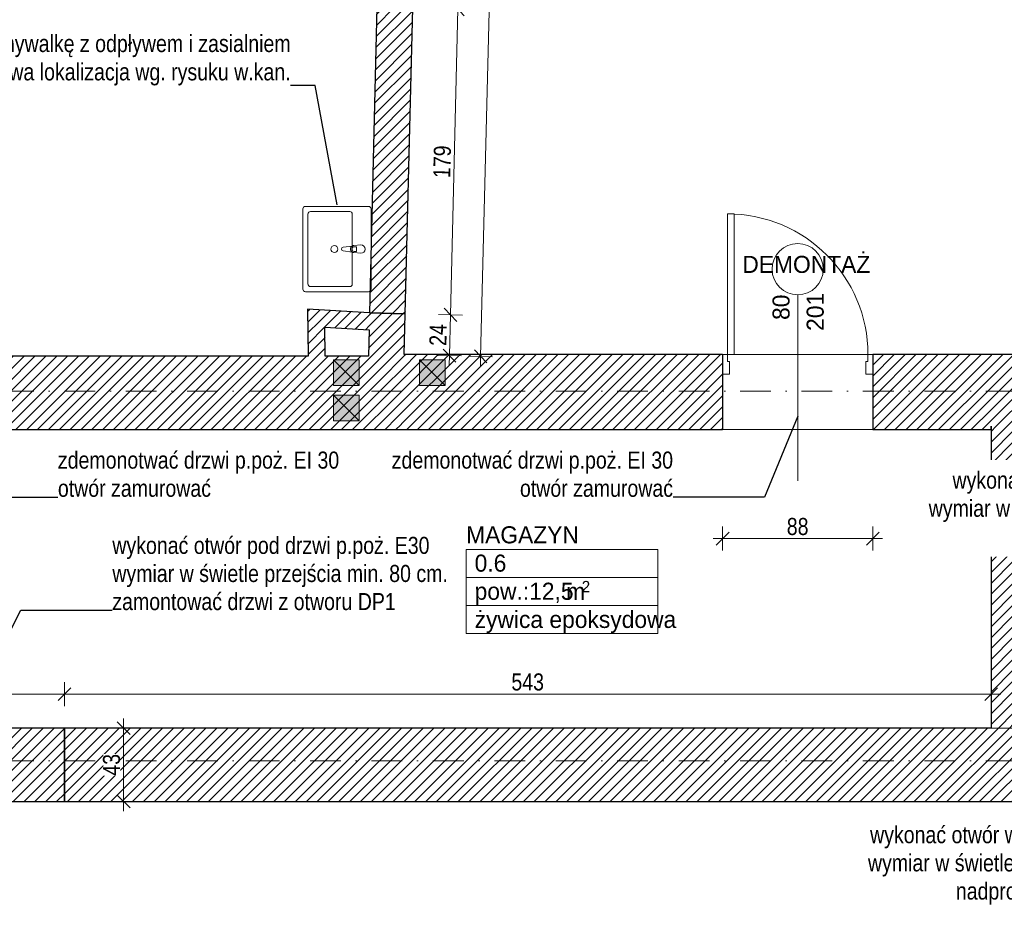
# Model space of a CAD drawing. Header units: millimetres. Extents: x 172139 to 266886, y 98118 to 138225.
# Tile 61 of 123: x 210056 to 215828, y 112324 to 117549. Entities that reach past the tile are written whole.
import ezdxf
from ezdxf.enums import TextEntityAlignment as Align

# ---------------------------------------------------------------- set-up
doc = ezdxf.new("R2010")
doc.units = ezdxf.units.MM
doc.header["$MEASUREMENT"] = 0
doc.linetypes.add('Kropki i Kreski', pattern=[360, 180, -90, 0, -90])
doc.linetypes.add('Wipeout_Contour', pattern=[1000, 0, -1000])
for name, color, linetype, lineweight, true_color in [('Drzwi ArchiCAD_Nr_pióra__20', 7, 'Continuous', 13, 0xb00000), ('Konstrukcja - Siatki mod_Nr_pióra__48', 7, 'Continuous', 15, 0xa80f02), ('Metryczki pomieszczeń ArchiCADa_Nr_pióra__20', 7, 'Continuous', 13, 0xb00000), ('PRZEBUDOWA_WYBURZENIA_DZIAŁOWE_Nr_pióra__48', 7, 'Continuous', 15, 0xa80f02), ('PRZEBUDOWA_WYBURZENIA_OPIS_Nr_pióra__20', 7, 'Continuous', 13, 0xb00000), ('PRZEBUDOWA_WYBURZENIA_OPIS_Nr_pióra__48', 7, 'Continuous', 15, 0xa80f02), ('Znaczniki drzwi ArchiCADa_Nr_pióra__20', 7, 'Continuous', 13, 0xb00000), ('Znaczniki drzwi ArchiCADa_Nr_pióra__48', 7, 'Continuous', 15, 0xa80f02)]:
    doc.layers.add(name, color=color, linetype=linetype, lineweight=lineweight, true_color=true_color)
for name, color, linetype in [('Konstrukcja - Siatki mod', 7, 'Continuous'), ('KR_INW', 7, 'Continuous'), ('NAPIS_SODON', 7, 'Continuous'), ('PRZEBUDOWA_WYBURZENIA_DZIAŁOWE', 7, 'Continuous'), ('PRZEBUDOWA_WYBURZENIA_OPIS', 7, 'Continuous'), ('STREFA_WYBURZENIA', 7, 'Continuous'), ('Znaczniki drzwi ArchiCADa', 7, 'Continuous')]:
    doc.layers.add(name, color=color, linetype=linetype)
for name, color, linetype, lineweight in [('KR_INW_Nr_pióra__101', 252, 'Continuous', 5), ('KR_INW_Nr_pióra__121', 255, 'Continuous', 0), ('KR_INW_Nr_pióra__27', 7, 'Continuous', 25), ('KR_INW_Nr_pióra__41', 7, 'Continuous', 15), ('NAPIS_SODON_Nr_pióra__121', 255, 'Continuous', 0), ('PRZEBUDOWA_WYBURZENIA_DZIAŁOWE_Nr_pióra__27', 7, 'Continuous', 25), ('PRZEBUDOWA_WYBURZENIA_OPIS_Nr_pióra__1', 7, 'Continuous', 13), ('STREFA_WYBURZENIA_Nr_pióra__121', 255, 'Continuous', 0), ('Znaczniki drzwi ArchiCADa_Nr_pióra__7', 7, 'Continuous', 13)]:
    doc.layers.add(name, color=color, linetype=linetype, lineweight=lineweight)
doc.styles.add('GENERATED_STYLE_1', font='txt')
doc.styles.add('GENERATED_STYLE_2', font='txt')
doc.linetypes.add('X', pattern='A,0,[1,20231130_A.01.3_WYBURZENIA1.Shx,S=2.380952,R=0,X=0,Y=0],-300,0', length=300)
doc.dimstyles.new('GENERATED_STYLE__1', dxfattribs={"dimtxt": 100, "dimasz": 71.25, "dimexe": 0.18, "dimexo": 0, "dimgap": 0.09, "dimtad": 1, "dimdec": 0, "dimlfac": 0.1, "dimzin": 0, "dimdsep": 46, "dimtxsty": 'GENERATED_STYLE_1', "dimblk": 'ARROWHEAD_6', "dimblk1": 'ARROWHEAD_6', "dimblk2": 'ARROWHEAD_6', "dimcen": 0.09, "dimclrd": 256, "dimclre": 256, "dimclrt": 256, "dimadec": 1, "dimazin": 0, "dimtfac": 1, "dimtdec": 4, "dimtmove": 0, "dimatfit": 3, "dimfxl": 0, "dimtolj": 1, "dimtzin": 0, "dimarcsym": 0})
doc.dimstyles.new('GENERATED_STYLE__2', dxfattribs={"dimtxt": 100, "dimasz": 71.25, "dimexe": 0.18, "dimexo": 0, "dimgap": 0.09, "dimtad": 1, "dimtih": 1, "dimtoh": 1, "dimdec": 0, "dimlfac": 0.1, "dimzin": 0, "dimdsep": 46, "dimtxsty": 'GENERATED_STYLE_1', "dimblk": 'ARROWHEAD_6', "dimblk1": 'ARROWHEAD_6', "dimblk2": 'ARROWHEAD_6', "dimcen": 0.09, "dimclrd": 256, "dimclre": 256, "dimclrt": 256, "dimadec": 1, "dimazin": 0, "dimtfac": 1, "dimtdec": 4, "dimtmove": 0, "dimatfit": 3, "dimfxl": 0, "dimtolj": 1, "dimtzin": 0, "dimarcsym": 0})
doc.dimstyles.new('GENERATED_STYLE__3', dxfattribs={"dimtxt": 0.18, "dimasz": 91.2, "dimexe": 0.18, "dimexo": 0.0625, "dimgap": 0.09, "dimtad": 0, "dimtih": 1, "dimtoh": 1, "dimdec": 4, "dimzin": 0, "dimdsep": 46, "dimcen": 0.09, "dimadec": 0, "dimazin": 0, "dimtfac": 1, "dimtdec": 4, "dimtmove": 0, "dimatfit": 3, "dimldrblk": 'ARROWHEAD_5', "dimfxl": 0, "dimtolj": 1, "dimtzin": 0, "dimarcsym": 0})
pattern_1 = [(45, (0, 0), (-31.819804, 31.819804), [])]

# ---------------------------------------------------------------- blocks, each defined once
blk = doc.blocks.new('MAGAZYN_0.6_6', base_point=(213234.3, 114280.4))
at = {"layer": 'Metryczki pomieszczeń ArchiCADa_Nr_pióra__20', "linetype": 'Continuous'}
for p, q in [((212672.8, 114445.1), (213795.8, 114445.1)), ((212672.8, 114280.4), (212672.8, 114445.1)), ((213795.8, 114445.1), (213795.8, 114280.4)), ((213795.8, 114280.4), (212672.8, 114280.4)), ((212672.8, 114280.4), (213795.8, 114280.4)), ((212672.8, 114115.7), (212672.8, 114280.4)), ((213795.8, 114280.4), (213795.8, 114115.7)), ((213795.8, 114115.7), (212672.8, 114115.7)), ((212672.8, 114115.7), (213795.8, 114115.7)), ((212672.8, 113951), (212672.8, 114115.7)), ((213795.8, 114115.7), (213795.8, 113951)), ((213795.8, 113951), (212672.8, 113951))]:
    blk.add_line(p, q, dxfattribs=at)
at = {"layer": 'Metryczki pomieszczeń ArchiCADa_Nr_pióra__20'}
for tag, height, style, p in [('ROOM_NAME', 100, 'GENERATED_STYLE_2', (212672.8, 114580.3)), ('ROOM_NUMBER', 100, 'GENERATED_STYLE_1', (212722.8, 114414.3)), ('ROOM_AREA', 100, 'GENERATED_STYLE_1', (212722.8, 114249.6)), ('DUMMY_385', 100, 'GENERATED_STYLE_1', (213222.6, 114248.1)), ('DUMMY_386', 66.7, 'GENERATED_STYLE_1', (213350.6, 114259.9)), ('basec', 100, 'GENERATED_STYLE_1', (212722.8, 114084.4))]:
    blk.add_attdef(tag, text='', height=height, dxfattribs=dict(at, style=style)).set_placement(p, align=Align.TOP_LEFT)
blk = doc.blocks.new('Strop_2', base_point=(188316, 115154.1))
at = {"layer": 'NAPIS_SODON_Nr_pióra__121', "linetype": 'Continuous', "flags": 128}
blk.add_lwpolyline([(205315.4, 121145.6), (224463.2, 121145.6), (224463.2, 120284.7), (224843.2, 120284.7), (224843.2, 121525.6), (230445.6, 121525.6), (230445.6, 120284.7), (230445.6, 115394.1), (230442.2, 115394.1), (230443.9, 117003.9), (226439, 117009.8), (226379.4, 115221.6), (224893.2, 115252.5), (224893.2, 113397.6), (205242.2, 113397.6)], dxfattribs=at)
blk = doc.blocks.new('Ściana_5', base_point=(212100.6, 115586.8))
at = {"layer": 'KR_INW_Nr_pióra__101', "linetype": 'Continuous'}
h = blk.add_hatch(dxfattribs=at)
h.set_pattern_fill('Cegła_licówka', color=256, style=0, pattern_type=2)
h.set_pattern_definition(pattern_1)
h.paths.add_polyline_path([(212299.9, 115146.8), (214176.7, 115146.8), (214176.7, 115586.8), (212310.6, 115586.8)])
at = {"layer": 'KR_INW_Nr_pióra__27', "linetype": 'Continuous', "flags": 128}
for points in [[(214176.7, 115586.8), (212310.6, 115586.8)], [(212299.9, 115146.8), (214176.7, 115146.8)]]:
    blk.add_lwpolyline(points, dxfattribs=at)
blk = doc.blocks.new('Ściana_8', base_point=(215880.3, 113397.6))
at = {"layer": 'KR_INW_Nr_pióra__101', "linetype": 'Continuous'}
h = blk.add_hatch(dxfattribs=at)
h.set_pattern_fill('Cegła_licówka', color=256, style=0, pattern_type=2)
h.set_pattern_definition(pattern_1)
h.paths.add_polyline_path([(215880.3, 113397.6), (215880.3, 115166.8), (215750.3, 115166.8), (215750.3, 113397.6)])
at = {"layer": 'KR_INW_Nr_pióra__27', "linetype": 'Continuous', "flags": 128}
for points in [[(215750.3, 115166.8), (215750.3, 113397.6)], [(215880.3, 113397.6), (215880.3, 115166.8)]]:
    blk.add_lwpolyline(points, dxfattribs=at)
blk = doc.blocks.new('Ściana_15', base_point=(212100.3, 115577.1))
at = {"layer": 'KR_INW_Nr_pióra__101', "linetype": 'Continuous'}
h = blk.add_hatch(dxfattribs=at)
h.set_pattern_fill('Cegła_licówka', color=256, style=0, pattern_type=2)
h.set_pattern_definition(pattern_1)
h.paths.add_polyline_path([(212299.9, 115147.1), (212316.5, 115826.1), (212106.6, 115831.2), (212100.3, 115577.1)])
at = {"layer": 'KR_INW_Nr_pióra__27', "linetype": 'Continuous', "flags": 128}
for points in [[(212316.5, 115826.1), (212106.6, 115831.2)], [(212310.6, 115586.8), (212316.5, 115826.1)], [(212104.1, 115731.2), (212100.3, 115577.1)]]:
    blk.add_lwpolyline(points, dxfattribs=at)
blk = doc.blocks.new('Ściana_17', base_point=(215750.3, 115586.8))
at = {"layer": 'KR_INW_Nr_pióra__101', "linetype": 'Continuous'}
h = blk.add_hatch(dxfattribs=at)
h.set_pattern_fill('Cegła_licówka', color=256, style=0, pattern_type=2)
h.set_pattern_definition(pattern_1)
h.paths.add_polyline_path([(215750.3, 115166.8), (216862.4, 115166.8), (216862.4, 115586.8), (215750.3, 115586.8)])
at = {"layer": 'KR_INW_Nr_pióra__27', "linetype": 'Continuous', "flags": 128}
for points in [[(216203.5, 115586.8), (215750.3, 115586.8)], [(216697.3, 115586.8), (216413.5, 115586.8)], [(216862.4, 115586.8), (216797.4, 115586.8)], [(216862.4, 115166.8), (216862.4, 115586.8)], [(215880.3, 115166.8), (216862.4, 115166.8)]]:
    blk.add_lwpolyline(points, dxfattribs=at)
blk = doc.blocks.new('Ściana_31', base_point=(211743.7, 115852.7))
at = {"layer": 'KR_INW_Nr_pióra__101', "linetype": 'Continuous'}
h = blk.add_hatch(dxfattribs=at)
h.set_pattern_fill('Cegła_licówka', color=256, style=0, pattern_type=2)
h.set_pattern_definition(pattern_1)
h.paths.add_polyline_path([(211845, 115746.5), (212104.1, 115731.2), (212106.6, 115831.2), (211743.7, 115852.7)])
at = {"layer": 'KR_INW_Nr_pióra__27', "linetype": 'Continuous', "flags": 128}
for points in [[(212106.6, 115831.2), (211743.7, 115852.7)], [(211845, 115746.5), (212104.1, 115731.2)]]:
    blk.add_lwpolyline(points, dxfattribs=at)
blk = doc.blocks.new('Ściana_32', base_point=(211743.7, 115852.7))
at = {"layer": 'KR_INW_Nr_pióra__101', "linetype": 'Continuous'}
h = blk.add_hatch(dxfattribs=at)
h.set_pattern_fill('Cegła_licówka', color=256, style=0, pattern_type=2)
h.set_pattern_definition(pattern_1)
h.paths.add_polyline_path([(211743.7, 115852.7), (211746.9, 115577.1), (211846.9, 115577.1), (211845, 115746.5)])
at = {"layer": 'KR_INW_Nr_pióra__27', "linetype": 'Continuous', "flags": 128}
for points in [[(211743.7, 115852.7), (211746.9, 115577.1)], [(211846.9, 115577.1), (211845, 115746.5)]]:
    blk.add_lwpolyline(points, dxfattribs=at)
blk = doc.blocks.new('Ściana_122', base_point=(212106.6, 115831.2))
at = {"layer": 'PRZEBUDOWA_WYBURZENIA_DZIAŁOWE_Nr_pióra__48', "linetype": 'Continuous'}
h = blk.add_hatch(dxfattribs=at)
h.set_pattern_fill('Cegła_licówka', color=256, style=0, pattern_type=2)
h.set_pattern_definition(pattern_1)
h.paths.add_polyline_path([(212106.6, 115831.2), (212316.5, 115826.1), (212360.3, 117617), (212150.3, 117622.1)])
at = {"layer": 'PRZEBUDOWA_WYBURZENIA_DZIAŁOWE_Nr_pióra__27', "linetype": 'X', "flags": 128}
for points in [[(212150.3, 117622.1), (212106.6, 115831.2)], [(212316.5, 115826.1), (212360.3, 117617)], [(212106.6, 115831.2), (212316.5, 115826.1)]]:
    blk.add_lwpolyline(points, dxfattribs=at)
blk = doc.blocks.new('Ściana_124', base_point=(209976.4, 115577.1))
at = {"layer": 'KR_INW_Nr_pióra__101', "linetype": 'Continuous'}
h = blk.add_hatch(dxfattribs=at)
h.set_pattern_fill('Cegła_licówka', color=256, style=0, pattern_type=2)
h.set_pattern_definition(pattern_1)
h.paths.add_polyline_path([(209976.4, 115147.1), (212299.9, 115147.1), (212100.3, 115577.1), (209976.4, 115577.1)])
at = {"layer": 'KR_INW_Nr_pióra__27', "linetype": 'Continuous', "flags": 128}
for points in [[(211746.9, 115577.1), (209976.4, 115577.1)], [(209976.4, 115577.1), (209976.4, 115147.1)], [(212100.3, 115577.1), (211846.9, 115577.1)], [(209976.4, 115147.1), (212299.9, 115147.1)]]:
    blk.add_lwpolyline(points, dxfattribs=at)
blk = doc.blocks.new('Ściana_129', base_point=(209438.1, 112967.6))
at = {"layer": 'PRZEBUDOWA_WYBURZENIA_DZIAŁOWE_Nr_pióra__48', "linetype": 'Continuous'}
h = blk.add_hatch(dxfattribs=at)
h.set_pattern_fill('Cegła_licówka', color=256, style=0, pattern_type=2)
h.set_pattern_definition(pattern_1)
h.paths.add_polyline_path([(209438.1, 112967.6), (210318.1, 112967.6), (210318.1, 113397.6), (209438.1, 113397.6)])
at = {"layer": 'PRZEBUDOWA_WYBURZENIA_DZIAŁOWE_Nr_pióra__27', "linetype": 'X', "flags": 128}
for points in [[(210318.1, 113397.6), (209438.1, 113397.6)], [(209438.1, 113397.6), (209438.1, 112967.6)], [(210318.1, 112967.6), (210318.1, 113397.6)], [(209438.1, 112967.6), (210318.1, 112967.6)]]:
    blk.add_lwpolyline(points, dxfattribs=at)
blk = doc.blocks.new('Drzwi 19_42')
at = {"layer": 'Drzwi ArchiCAD_Nr_pióra__20', "linetype": 'Continuous'}
for p, q in [((372, 0), (372, 824)), ((372, 824), (412, 824)), ((412, 824), (412, 0)), ((-412, 0), (-440, 0)), ((-440, 0), (-440, -115)), ((-440, 0), (-440, -115)), ((-412, -40), (-412, 0)), ((412, 0), (372, 0)), ((440, 0), (412, 0)), ((412, 0), (412, -40)), ((440, -115), (440, 0)), ((440, 0), (440, -115)), ((-400, -40), (-412, -40)), ((-400, -115), (-400, -40)), ((412, -40), (400, -40)), ((400, -40), (400, -115)), ((-440, -115), (-400, -115)), ((400, -115), (440, -115))]:
    blk.add_line(p, q, dxfattribs=at)
blk.add_arc((412, 0), 824, 90, 180, dxfattribs=at)
blk = doc.blocks.new('Znacznik Wym 19_31')
at = {"layer": 'Znaczniki drzwi ArchiCADa_Nr_pióra__20', "linetype": 'Continuous'}
blk.add_line((0, 350), (0, -740), dxfattribs=at)
at = {"layer": 'Znaczniki drzwi ArchiCADa_Nr_pióra__48', "linetype": 'Continuous'}
for start, end in [(0, 180), (180, 0)]:
    blk.add_arc((0, 500), 150, start, end, dxfattribs=at)
at = {"layer": 'Znaczniki drzwi ArchiCADa_Nr_pióra__7', "style": 'GENERATED_STYLE_1'}
for tag, p in [('AC_MarkerText_2', (-17.6, 202.7)), ('AC_MarkerText_3', (182.4, 138.7))]:
    blk.add_attdef(tag, text='', height=100, rotation=90, dxfattribs=at).set_placement(p, align=Align.BOTTOM_LEFT)
blk.add_attdef('AC_WIDO_ID', text='', height=100, dxfattribs=at).set_placement((-324.7, 448.3), align=Align.BOTTOM_LEFT)
blk = doc.blocks.new('Ściana_130', base_point=(214176.7, 115586.8))
at = {"layer": 'PRZEBUDOWA_WYBURZENIA_DZIAŁOWE_Nr_pióra__27', "linetype": 'Continuous'}
for p, q in [((214176.7, 115586.8), (214176.7, 115471.8)), ((215056.7, 115586.8), (215056.7, 115471.8)), ((214176.7, 115471.8), (214176.7, 115146.8)), ((215056.7, 115471.8), (215056.7, 115146.8))]:
    blk.add_line(p, q, dxfattribs=at)
at = {"layer": 'Drzwi ArchiCAD_Nr_pióra__20', "linetype": 'Continuous', "xscale": -1, "zscale": 1000}
blk.add_blockref('Drzwi 19_42', (214616.7, 115586.8), dxfattribs=at)
at = {"layer": 'Znaczniki drzwi ArchiCADa', "color": 14, "lineweight": 13, "true_color": 0xb00000}
ref = blk.add_blockref('Znacznik Wym 19_31', (214616.7, 115586.8), dxfattribs=at)
ref.add_attrib('AC_MarkerText_2', '80', dxfattribs={"layer": 'Znaczniki drzwi ArchiCADa_Nr_pióra__7', "color": 7, "height": 100, "rotation": 90, "style": 'GENERATED_STYLE_1'}).set_placement((214599.1, 115789.4), align=Align.BOTTOM_LEFT)
ref.add_attrib('AC_MarkerText_3', '201', dxfattribs={"layer": 'Znaczniki drzwi ArchiCADa_Nr_pióra__7', "color": 7, "height": 100, "rotation": 90, "style": 'GENERATED_STYLE_1'}).set_placement((214799.1, 115725.4), align=Align.BOTTOM_LEFT)
ref.add_attrib('AC_WIDO_ID', 'DEMONTAŻ', dxfattribs={"layer": 'Znaczniki drzwi ArchiCADa_Nr_pióra__7', "color": 7, "height": 100, "style": 'GENERATED_STYLE_1'}).set_placement((214292, 116035.1), align=Align.BOTTOM_LEFT)
blk = doc.blocks.new('Ściana_131', base_point=(215056.7, 115586.8))
at = {"layer": 'KR_INW_Nr_pióra__101', "linetype": 'Continuous'}
h = blk.add_hatch(dxfattribs=at)
h.set_pattern_fill('Cegła_licówka', color=256, style=0, pattern_type=2)
h.set_pattern_definition(pattern_1)
h.paths.add_polyline_path([(215056.7, 115146.8), (215750.3, 115146.8), (215750.3, 115586.8), (215056.7, 115586.8)])
at = {"layer": 'KR_INW_Nr_pióra__27', "linetype": 'Continuous', "flags": 128}
for points in [[(215750.3, 115586.8), (215056.7, 115586.8)], [(215750.3, 115146.8), (215750.3, 115166.8)], [(215056.7, 115146.8), (215750.3, 115146.8)]]:
    blk.add_lwpolyline(points, dxfattribs=at)
blk = doc.blocks.new('Ściana_135', base_point=(216962.4, 113397.6))
at = {"layer": 'KR_INW_Nr_pióra__101', "linetype": 'Continuous'}
h = blk.add_hatch(dxfattribs=at)
h.set_pattern_fill('Cegła_licówka', color=256, style=0, pattern_type=2)
h.set_pattern_definition(pattern_1)
h.paths.add_polyline_path([(216962.4, 113397.6), (210318.1, 113397.6), (210318.1, 112967.6), (216962.4, 112967.6)])
at = {"layer": 'KR_INW_Nr_pióra__27', "linetype": 'Continuous', "flags": 128}
for points in [[(215750.3, 113397.6), (210318.1, 113397.6)], [(210318.1, 113397.6), (210318.1, 112967.6)], [(210318.1, 112967.6), (216962.4, 112967.6)]]:
    blk.add_lwpolyline(points, dxfattribs=at)
blk = doc.blocks.new('Umywalka 19')
at = {"layer": 'PRZEBUDOWA_WYBURZENIA_OPIS_Nr_pióra__48', "linetype": 'Continuous'}
for p, q in [((-235, 0), (235, 0)), ((-250, -385), (-250, -15)), ((250, -15), (250, -385)), ((-205, -110), (205, -110)), ((-25, -60), (-21, -102)), ((-17.7, -111.5), (-11.1, -164.4)), ((-13.6, -99.8), (-13.6, -84.9)), ((-13.6, -84.9), (13.6, -84.9)), ((11.1, -164.4), (17.7, -111.5)), ((13.6, -84.9), (13.6, -99.8)), ((21, -102), (25, -60)), ((-220, -355), (-220, -125)), ((220, -125), (220, -355)), ((235, -400), (-235, -400)), ((205, -370), (-205, -370))]:
    blk.add_line(p, q, dxfattribs=at)
blk.add_circle((0, -215), 20, dxfattribs=at)
for centre, radius, start, end in [((-235, -15), 15, 90, 180), ((235, -15), 15, 0, 90), ((0, -60), 25, 0, 180), ((-205, -125), 15, 90, 180), ((0, -100.1), 21.1, 185.16961, 212.77103), ((0, -100.1), 21.1, 212.77103, 327.22897), ((0, -99.8), 13.6, 180, 0), ((0, -100.1), 21.1, 327.22897, 354.83039), ((205, -125), 15, 0, 90), ((0, -163), 11.2, 187.13892, 352.86108), ((-235, -385), 15, 180, 270), ((-205, -355), 15, 180, 270), ((205, -355), 15, 270, 0), ((235, -385), 15, 270, 0)]:
    blk.add_arc(centre, radius, start, end, dxfattribs=at)
blk = doc.blocks.new('*D488')
at = {"layer": 'PRZEBUDOWA_WYBURZENIA_OPIS_Nr_pióra__20', "linetype": 'Continuous'}
for p, q in [((212661.2, 119081.8), (212625.3, 117610.5)), ((212661.8, 117572.1), (212588.7, 117648.9)), ((212555, 117612.3), (212695.6, 117608.8)), ((212625.3, 117610.5), (212581.5, 115819.6)), ((212618.1, 115781.2), (212544.9, 115858)), ((212511.2, 115821.3), (212651.8, 115817.9)), ((212581.5, 115819.6), (212575.7, 115580.3))]:
    blk.add_line(p, q, dxfattribs=at)
at = {"color": 254, "linetype": 'Wipeout_Contour', "lineweight": 0, "ltscale": 969892.846923}
blk.add_wipeout([(212581, 116619.6), (212585.7, 116811.5), (212485.8, 116814), (212481.1, 116622)], dxfattribs=at).dxf.layer = 'PRZEBUDOWA_WYBURZENIA_OPIS'
at = {"layer": 'PRZEBUDOWA_WYBURZENIA_OPIS_Nr_pióra__20', "insert": (212581, 116619.6), "char_height": 100, "attachment_point": 7, "rotation": 88.6001, "style": 'GENERATED_STYLE_1'}
blk.add_mtext('\\A1;{\\fArial Narrow|b0|i0|c238|p34;179}', dxfattribs=at)
blk = doc.blocks.new('ARROWHEAD_6')
at = {"color": 0, "linetype": 'Continuous', "lineweight": 0}
for p, q in [((0, 0), (-1, 0)), ((-0.5, -0.5), (0.5, 0.5))]:
    blk.add_line(p, q, dxfattribs=at)
blk = doc.blocks.new('*D489')
at = {"layer": 'PRZEBUDOWA_WYBURZENIA_OPIS_Nr_pióra__20', "linetype": 'Continuous'}
for p, q in [((212618.1, 115781.2), (212544.9, 115858)), ((212511.2, 115821.3), (212651.8, 115817.9)), ((212581.5, 115819.6), (212575.7, 115580.3)), ((212539.1, 115618.7), (212612.2, 115541.9)), ((212505.4, 115582), (212645.9, 115578.6)), ((212575.7, 115580.3), (212574.3, 115524.1))]:
    blk.add_line(p, q, dxfattribs=at)
at = {"color": 254, "linetype": 'Wipeout_Contour', "lineweight": 0, "ltscale": 967857.652467}
blk.add_wipeout([(212557, 115636.4), (212560.1, 115764.4), (212460.2, 115766.8), (212457, 115638.9)], dxfattribs=at).dxf.layer = 'PRZEBUDOWA_WYBURZENIA_OPIS'
at = {"layer": 'PRZEBUDOWA_WYBURZENIA_OPIS_Nr_pióra__20', "insert": (212557, 115636.4), "char_height": 100, "attachment_point": 7, "rotation": 88.6001, "style": 'GENERATED_STYLE_1'}
blk.add_mtext('\\A1;{\\fArial Narrow|b0|i0|c238|p34;24}', dxfattribs=at)
blk = doc.blocks.new('*D490')
at = {"layer": 'PRZEBUDOWA_WYBURZENIA_OPIS_Nr_pióra__20', "linetype": 'Continuous'}
for p, q in [((212930.4, 121091.1), (212857.2, 121167.9)), ((212893.8, 121129.5), (212895.2, 121185.8)), ((212758.1, 115575.8), (212893.8, 121129.5)), ((212964.1, 121127.8), (212823.5, 121131.2)), ((212721.5, 115614.2), (212794.7, 115537.4)), ((212828.4, 115574.1), (212687.8, 115577.5)), ((212756.7, 115519.6), (212758.1, 115575.8))]:
    blk.add_line(p, q, dxfattribs=at)
at = {"color": 254, "linetype": 'Wipeout_Contour', "lineweight": 0, "ltscale": 973840.869323}
blk.add_wipeout([(212803.6, 118257.2), (212808.3, 118449.1), (212708.3, 118451.6), (212703.7, 118259.6)], dxfattribs=at).dxf.layer = 'PRZEBUDOWA_WYBURZENIA_OPIS'
at = {"layer": 'PRZEBUDOWA_WYBURZENIA_OPIS_Nr_pióra__20', "insert": (212803.6, 118257.2), "char_height": 100, "attachment_point": 7, "rotation": 88.6001, "style": 'GENERATED_STYLE_1'}
blk.add_mtext('\\A1;{\\fArial Narrow|b0|i0|c238|p34;556}', dxfattribs=at)
blk = doc.blocks.new('*D509')
at = {"layer": 'PRZEBUDOWA_WYBURZENIA_OPIS_Nr_pióra__20', "linetype": 'Continuous'}
for p, q in [((209438.1, 113526.4), (209438.1, 113667)), ((210318.1, 113526.4), (210318.1, 113667)), ((209475.6, 113634.2), (209400.6, 113559.2)), ((209438.1, 113596.7), (210318.1, 113596.7)), ((210355.6, 113634.2), (210280.6, 113559.2))]:
    blk.add_line(p, q, dxfattribs=at)
at = {"color": 254, "linetype": 'Wipeout_Contour', "lineweight": 0, "ltscale": 954726.461898}
blk.add_wipeout([(209814.1, 113616.7), (209942.1, 113616.7), (209942.1, 113716.7), (209814.1, 113716.7)], dxfattribs=at).dxf.layer = 'PRZEBUDOWA_WYBURZENIA_OPIS'
at = {"layer": 'PRZEBUDOWA_WYBURZENIA_OPIS_Nr_pióra__20', "insert": (209814.1, 113616.7), "char_height": 100, "attachment_point": 7, "style": 'GENERATED_STYLE_1'}
blk.add_mtext('\\A1;{\\fArial Narrow|b0|i0|c238|p34;88}', dxfattribs=at)
blk = doc.blocks.new('*D510')
at = {"layer": 'PRZEBUDOWA_WYBURZENIA_OPIS_Nr_pióra__20', "linetype": 'Continuous'}
for p, q in [((210318.1, 113526.4), (210318.1, 113667)), ((215750.3, 113526.4), (215750.3, 113667)), ((210355.6, 113634.2), (210280.6, 113559.2)), ((210318.1, 113596.7), (215750.3, 113596.7)), ((215712.8, 113559.2), (215787.8, 113634.2)), ((215750.3, 113596.7), (215806.5, 113596.7))]:
    blk.add_line(p, q, dxfattribs=at)
at = {"color": 254, "linetype": 'Wipeout_Contour', "lineweight": 0, "ltscale": 965846.141978}
blk.add_wipeout([(212938.2, 113616.7), (213130.2, 113616.7), (213130.2, 113716.7), (212938.2, 113716.7)], dxfattribs=at).dxf.layer = 'PRZEBUDOWA_WYBURZENIA_OPIS'
at = {"layer": 'PRZEBUDOWA_WYBURZENIA_OPIS_Nr_pióra__20', "insert": (212938.2, 113616.7), "char_height": 100, "attachment_point": 7, "style": 'GENERATED_STYLE_1'}
blk.add_mtext('\\A1;{\\fArial Narrow|b0|i0|c238|p34;543}', dxfattribs=at)
blk = doc.blocks.new('*D511')
at = {"layer": 'PRZEBUDOWA_WYBURZENIA_OPIS_Nr_pióra__20', "linetype": 'Continuous'}
for p, q in [((210702.8, 113360.1), (210627.8, 113435.1)), ((210665.3, 113397.6), (210665.3, 113453.8)), ((210735.6, 113397.6), (210594.9, 113397.6)), ((210665.3, 112967.6), (210665.3, 113397.6)), ((210735.6, 112967.6), (210594.9, 112967.6)), ((210627.8, 113005.1), (210702.8, 112930.1)), ((210665.3, 112911.3), (210665.3, 112967.6))]:
    blk.add_line(p, q, dxfattribs=at)
at = {"color": 254, "linetype": 'Wipeout_Contour', "lineweight": 0, "ltscale": 956331.805894}
blk.add_wipeout([(210645.3, 113118.6), (210645.3, 113246.6), (210545.3, 113246.6), (210545.3, 113118.6)], dxfattribs=at).dxf.layer = 'PRZEBUDOWA_WYBURZENIA_OPIS'
at = {"layer": 'PRZEBUDOWA_WYBURZENIA_OPIS_Nr_pióra__20', "insert": (210645.3, 113118.6), "char_height": 100, "attachment_point": 7, "rotation": 90, "style": 'GENERATED_STYLE_1'}
blk.add_mtext('\\A1;{\\fArial Narrow|b0|i0|c238|p34;43}', dxfattribs=at)
blk = doc.blocks.new('*D512')
at = {"layer": 'PRZEBUDOWA_WYBURZENIA_OPIS_Nr_pióra__20', "linetype": 'Continuous'}
for p, q in [((214176.7, 114437.4), (214176.7, 114578)), ((215056.7, 114437.4), (215056.7, 114578)), ((214214.2, 114545.2), (214139.2, 114470.2)), ((215019.2, 114470.2), (215094.2, 114545.2)), ((214120.5, 114507.7), (214176.7, 114507.7)), ((214176.7, 114507.7), (215056.7, 114507.7)), ((215056.7, 114507.7), (215113, 114507.7))]:
    blk.add_line(p, q, dxfattribs=at)
at = {"color": 254, "linetype": 'Wipeout_Contour', "lineweight": 0, "ltscale": 973146.589967}
blk.add_wipeout([(214552.7, 114527.7), (214680.7, 114527.7), (214680.7, 114627.7), (214552.7, 114627.7)], dxfattribs=at).dxf.layer = 'PRZEBUDOWA_WYBURZENIA_OPIS'
at = {"layer": 'PRZEBUDOWA_WYBURZENIA_OPIS_Nr_pióra__20', "insert": (214552.7, 114527.7), "char_height": 100, "attachment_point": 7, "style": 'GENERATED_STYLE_1'}
blk.add_mtext('\\A1;{\\fArial Narrow|b0|i0|c238|p34;88}', dxfattribs=at)
blk = doc.blocks.new('ARROWHEAD_5')
at = {"color": 0, "linetype": 'Continuous', "lineweight": 0}
blk.add_line((0, 0), (-1, 0), dxfattribs=at)
blk.add_solid([(-1, 0.2679), (0, 0), (-1, -0.2679), (-1, 0.2679)], dxfattribs=at)
blk = doc.blocks.new('Standardowy znacznik siatki_10')
at = {"layer": 'Konstrukcja - Siatki mod_Nr_pióra__48', "linetype": 'Kropki i Kreski'}
blk.add_line((1000, 0), (72912, 0), dxfattribs=at)

msp = doc.modelspace()

# ---------------------------------------------------------------- hatches: boundary and pattern name
at = {"layer": 'KR_INW_Nr_pióra__121', "linetype": 'Continuous', "lineweight": 13}
for points in [[(211895.6, 115554.8), (212045.6, 115554.8), (212045.6, 115404.8), (211895.6, 115404.8)], [(211895.6, 115348.8), (212045.6, 115348.8), (212045.6, 115198.8), (211895.6, 115198.8)]]:
    msp.add_hatch(color=9, dxfattribs=at).paths.add_polyline_path(points)

# ---------------------------------------------------------------- linework, layer by layer
at = {"layer": 'KR_INW_Nr_pióra__41', "linetype": 'Continuous'}
for p, q in [((211895.6, 115554.8), (212045.6, 115404.8)), ((211895.6, 115348.8), (212045.6, 115198.8))]:
    msp.add_line(p, q, dxfattribs=at)
at = {"layer": 'KR_INW_Nr_pióra__41', "linetype": 'Continuous', "flags": 128}
for points in [[(211895.6, 115554.8), (212045.6, 115554.8), (212045.6, 115404.8), (211895.6, 115404.8)], [(211895.6, 115348.8), (212045.6, 115348.8), (212045.6, 115198.8), (211895.6, 115198.8)]]:
    msp.add_lwpolyline(points, close=True, dxfattribs=at)
at = {"layer": 'STREFA_WYBURZENIA_Nr_pióra__121', "linetype": 'Continuous', "flags": 128}
for points in [[(207849, 121145.6), (207797.8, 116236.5), (208691.7, 116252), (208697.2, 115577.1), (209091.2, 115577.1), (209976.4, 115577.1), (211746.9, 115577.1), (211743.7, 115852.7), (212106.6, 115831.2), (212236.4, 121145.6), (211814.9, 121145.6), (211814.9, 121057.6), (210781.3, 121057.6), (210781.3, 121145.6)], [(216210.8, 115862.5), (216352.2, 121145.6), (214448.1, 121145.6), (214448.1, 121050.6), (213414.4, 121050.6), (213414.4, 121145.6), (212236.4, 121145.6), (212446.4, 121140.5), (212316.5, 115826.1), (212310.6, 115586.8), (214176.7, 115586.8), (215056.7, 115586.8), (215750.3, 115586.8), (216203.5, 115586.8)], [(214176.7, 115146.8), (212299.9, 115146.8), (212299.9, 115147.1), (209976.4, 115147.1), (209095, 115147.1), (209110.2, 113397.6), (209438.1, 113397.6), (210318.1, 113397.6), (215750.3, 113397.6), (215750.3, 115146.8), (215056.7, 115146.8)]]:
    msp.add_lwpolyline(points, close=True, dxfattribs=at)

# ---------------------------------------------------------------- block references
at = {"layer": 'Konstrukcja - Siatki mod', "color": 8, "linetype": 'Continuous', "lineweight": 13, "zscale": 1000}
msp.add_blockref('Standardowy znacznik siatki_10', (177989.3, 115372.2), dxfattribs=at)
at = {"layer": 'KR_INW'}
for name, p in [('Ściana_31', (211743.7, 115852.7)), ('Ściana_32', (211743.7, 115852.7)), ('Ściana_15', (212100.3, 115577.1)), ('Ściana_124', (209976.4, 115577.1)), ('Ściana_5', (212100.6, 115586.8)), ('Ściana_131', (215056.7, 115586.8)), ('Ściana_17', (215750.3, 115586.8)), ('Ściana_8', (215880.3, 113397.6)), ('Ściana_135', (216962.4, 113397.6))]:
    msp.add_blockref(name, p, dxfattribs=at)
at = {"layer": 'NAPIS_SODON', "color": 255, "linetype": 'Continuous', "lineweight": 0}
msp.add_blockref('Strop_2', (188316, 115154.1), dxfattribs=at)
at = {"layer": 'PRZEBUDOWA_WYBURZENIA_DZIAŁOWE'}
for name, p in [('Ściana_122', (212106.6, 115831.2)), ('Ściana_130', (214176.7, 115586.8)), ('Ściana_129', (209438.1, 112967.6))]:
    msp.add_blockref(name, p, dxfattribs=at)
at = {"layer": 'PRZEBUDOWA_WYBURZENIA_OPIS', "color": 104, "linetype": 'Continuous', "lineweight": 13, "true_color": 0x029e21, "zscale": 1000, "rotation": 270}
msp.add_blockref('Umywalka 19', (212115.7, 116205), dxfattribs=at)
at = {"layer": 'STREFA_WYBURZENIA', "color": 14, "linetype": 'Continuous', "lineweight": 13, "true_color": 0xb00000}
ref = msp.add_blockref('MAGAZYN_0.6_6', (213234.3, 114280.4), dxfattribs=at)
ref.add_attrib('ROOM_NAME', 'MAGAZYN', dxfattribs={"layer": 'Metryczki pomieszczeń ArchiCADa_Nr_pióra__20', "color": 14, "true_color": 0xb00000, "height": 100, "style": 'GENERATED_STYLE_2'}).set_placement((212672.8, 114580.3), align=Align.TOP_LEFT)
ref.add_attrib('ROOM_NUMBER', '0.6', dxfattribs={"layer": 'Metryczki pomieszczeń ArchiCADa_Nr_pióra__20', "color": 14, "true_color": 0xb00000, "height": 100, "style": 'GENERATED_STYLE_1'}).set_placement((212722.8, 114414.3), align=Align.TOP_LEFT)
ref.add_attrib('ROOM_AREA', 'pow.:12,5', dxfattribs={"layer": 'Metryczki pomieszczeń ArchiCADa_Nr_pióra__20', "color": 14, "true_color": 0xb00000, "height": 100, "style": 'GENERATED_STYLE_1'}).set_placement((212722.8, 114249.6), align=Align.TOP_LEFT)
ref.add_attrib('basec', 'żywica epoksydowa', dxfattribs={"layer": 'Metryczki pomieszczeń ArchiCADa_Nr_pióra__20', "color": 14, "true_color": 0xb00000, "height": 100, "style": 'GENERATED_STYLE_1'}).set_placement((212722.8, 114084.4), align=Align.TOP_LEFT)
ref.add_attrib('DUMMY_385', ' m', dxfattribs={"layer": 'Metryczki pomieszczeń ArchiCADa_Nr_pióra__20', "color": 14, "true_color": 0xb00000, "height": 100, "style": 'GENERATED_STYLE_1'}).set_placement((213222.6, 114248.1), align=Align.TOP_LEFT)
ref.add_attrib('DUMMY_386', '2', dxfattribs={"layer": 'Metryczki pomieszczeń ArchiCADa_Nr_pióra__20', "color": 14, "true_color": 0xb00000, "height": 66.7, "style": 'GENERATED_STYLE_1'}).set_placement((213350.6, 114259.9), align=Align.TOP_LEFT)

# ---------------------------------------------------------------- wipeouts: each hides what was drawn before it
at = {"linetype": 'Wipeout_Contour', "ltscale": 974490.600548}
msp.add_wipeout([(214976, 112890), (217095.1, 112890), (217095.1, 112323.9), (214976, 112323.9)], dxfattribs=at).dxf.layer = 'PRZEBUDOWA_WYBURZENIA_OPIS_Nr_pióra__1'

# ---------------------------------------------------------------- next in the draw order: texts
at = {"layer": 'PRZEBUDOWA_WYBURZENIA_OPIS_Nr_pióra__1', "linetype": 'Continuous', "insert": (217059.1, 112362.6), "char_height": 100, "attachment_point": 9, "line_spacing_factor": 0.990294, "style": 'GENERATED_STYLE_1'}
msp.add_mtext('\\A1;{\\fArial Narrow|b0|i0|c238|p34;wykonać otwór w ścianie konstrukcyjnej\\P\\fArial Narrow|b0|i0|c238|p34;wymiar w świetle przejścia min. 120 cm.\\P\\fArial Narrow|b0|i0|c238|p34;nadproże wg. proj. konstrukcji}', dxfattribs=at)

# ---------------------------------------------------------------- next in the draw order: dimensions: what is measured, and where the dimension line sits
at = {"layer": 'PRZEBUDOWA_WYBURZENIA_OPIS', "color": 14, "linetype": 'Continuous', "lineweight": 13, "true_color": 0xb00000}
dim = msp.add_linear_dim(base=(212581.5, 115819.6), p1=(212360.3, 117617), p2=(212316.5, 115826.1), angle=268.6001, dimstyle='GENERATED_STYLE__1', dxfattribs=at)
dim.commit()
dim.dimension.update_dxf_attribs({"geometry": '*D488', "text_midpoint": (212533.8, 116734.6), "dimtype": 160, "text_rotation": 88.6001})
for base, p1, p2, picture, middle in [((215056.7, 114507.7), (214176.7, 115146.8), (215056.7, 115146.8), '*D512', (214628.6, 114577.7)), ((210318.1, 113596.7), (209438.1, 113397.6), (210318.1, 113397.6), '*D509', (209889.9, 113666.7))]:
    dim = msp.add_linear_dim(base=base, p1=p1, p2=p2, dimstyle='GENERATED_STYLE__2', dxfattribs=at)
    dim.commit()
    dim.dimension.update_dxf_attribs({"geometry": picture, "text_midpoint": middle, "dimtype": 160})

# ---------------------------------------------------------------- next in the draw order: leaders
at = {"layer": 'PRZEBUDOWA_WYBURZENIA_OPIS_Nr_pióra__1', "linetype": 'Continuous', "annotation_type": 0, "has_hookline": 1, "hookline_direction": 1, "text_width": 2021.8}
msp.add_leader([(217558.1, 112938.3), (217262.9, 112362.6), (217059.2, 112362.6)], dimstyle='GENERATED_STYLE__3', dxfattribs=at)

# ---------------------------------------------------------------- next in the draw order: wipeouts: each hides what was drawn before it
at = {"linetype": 'Wipeout_Contour', "ltscale": 962550.983994}
msp.add_wipeout([(208513.6, 117525.8), (211680.2, 117525.8), (211680.2, 117124.4), (208513.6, 117124.4)], dxfattribs=at).dxf.layer = 'PRZEBUDOWA_WYBURZENIA_OPIS_Nr_pióra__1'
at = {"linetype": 'Wipeout_Contour', "ltscale": 961388.244297}
msp.add_wipeout([(210243.8, 115086.4), (211977.9, 115086.4), (211977.9, 114684.9), (210243.8, 114684.9)], dxfattribs=at).dxf.layer = 'PRZEBUDOWA_WYBURZENIA_OPIS_Nr_pióra__1'
at = {"linetype": 'Wipeout_Contour', "ltscale": 979618.622965}
msp.add_wipeout([(215332.2, 114967.9), (217451.2, 114967.9), (217451.2, 114401.8), (215332.2, 114401.8)], dxfattribs=at).dxf.layer = 'PRZEBUDOWA_WYBURZENIA_OPIS_Nr_pióra__1'
at = {"linetype": 'Wipeout_Contour', "ltscale": 961967.037313}
msp.add_wipeout([(210563, 114587.2), (212618.1, 114587.2), (212618.1, 114021.1), (210563, 114021.1)], dxfattribs=at).dxf.layer = 'PRZEBUDOWA_WYBURZENIA_OPIS_Nr_pióra__1'

# ---------------------------------------------------------------- next in the draw order: texts
at = {"layer": 'PRZEBUDOWA_WYBURZENIA_OPIS_Nr_pióra__1', "linetype": 'Continuous', "char_height": 100, "style": 'GENERATED_STYLE_1'}
for s, insert, attachment_point, line_spacing_factor in [('\\A1;{\\fArial Narrow|b0|i0|c238|p34;zdemontować umywalkę z odpływem i zasialniem\\P\\fArial Narrow|b0|i0|c238|p34;urządzenia do wymiany, nowa lokalizacja wg. rysuku w.kan. }', (211644.2, 117163.1), 9, 0.995966), ('\\A1;{\\fArial Narrow|b0|i0|c238|p34;zdemonotwać drzwi p.poż. EI 30\\P\\fArial Narrow|b0|i0|c238|p34;otwór zamurować}', (210279.8, 114751.6), 7, 0.99042), ('\\A1;{\\fArial Narrow|b0|i0|c238|p34;wykonać otwór pod drzwi p.poż. EI60\\P\\fArial Narrow|b0|i0|c238|p34;wymiar w świetle przejścia min. 120 cm.\\P\\fArial Narrow|b0|i0|c238|p34;nadproże wg. proj. konstrukcji}', (217415.2, 114440.5), 9, 0.990294), ('\\A1;{\\fArial Narrow|b0|i0|c238|p34;wykonać otwór pod drzwi p.poż. E30\\P\\fArial Narrow|b0|i0|c238|p34;wymiar w świetle przejścia min. 80 cm.\\P\\fArial Narrow|b0|i0|c238|p34;zamontować drzwi z otworu DP1 }', (210599, 114087.7), 7, 0.987545)]:
    msp.add_mtext(s, dxfattribs=dict(at, insert=insert, attachment_point=attachment_point, line_spacing_factor=line_spacing_factor))

# ---------------------------------------------------------------- next in the draw order: dimensions: what is measured, and where the dimension line sits
at = {"layer": 'PRZEBUDOWA_WYBURZENIA_OPIS', "color": 14, "linetype": 'Continuous', "lineweight": 13, "true_color": 0xb00000}
dim = msp.add_linear_dim(base=(212575.7, 115580.3), p1=(212316.5, 115826.1), p2=(212310.6, 115586.8), angle=268.6001, dimstyle='GENERATED_STYLE__1', dxfattribs=at)
dim.commit()
dim.dimension.update_dxf_attribs({"geometry": '*D489', "text_midpoint": (212508.9, 115713.5), "dimtype": 160, "text_rotation": 88.6001})
dim = msp.add_linear_dim(base=(215750.3, 113596.7), p1=(210318.1, 113397.6), p2=(215750.3, 113397.6), dimstyle='GENERATED_STYLE__2', dxfattribs=at)
dim.commit()
dim.dimension.update_dxf_attribs({"geometry": '*D510', "text_midpoint": (213052, 113666.7), "dimtype": 160})

# ---------------------------------------------------------------- next in the draw order: leaders
at = {"layer": 'PRZEBUDOWA_WYBURZENIA_OPIS_Nr_pióra__1', "linetype": 'Continuous', "annotation_type": 0, "has_hookline": 1}
for points, hookline_direction, text_width in [([(211916, 116465), (211788.3, 117163.1), (211644.3, 117163.1)], 1, 3022), ([(209549, 115224.6), (209743.8, 114751.6), (210279.7, 114751.6)], 0, 1642), ([(217914.2, 115166.8), (217619.1, 114440.5), (217415.3, 114440.5)], 1, 2021.8)]:
    msp.add_leader(points, dimstyle='GENERATED_STYLE__3', dxfattribs=dict(at, hookline_direction=hookline_direction, text_width=text_width))

# ---------------------------------------------------------------- next in the draw order: dimensions: what is measured, and where the dimension line sits
at = {"layer": 'PRZEBUDOWA_WYBURZENIA_OPIS', "color": 14, "linetype": 'Continuous', "lineweight": 13, "true_color": 0xb00000}
for base, p1, p2, angle, picture, middle, turn in [((212893.8, 121129.5), (212310.6, 115586.8), (212446.4, 121140.5), 88.6001, '*D490', (212756.4, 118372.2), 88.6001), ((210665.3, 113397.6), (210318.1, 112967.6), (210318.1, 113397.6), 90, '*D511', (210595.3, 113194.4), 90)]:
    dim = msp.add_linear_dim(base=base, p1=p1, p2=p2, angle=angle, dimstyle='GENERATED_STYLE__1', dxfattribs=at)
    dim.commit()
    dim.dimension.update_dxf_attribs({"geometry": picture, "text_midpoint": middle, "dimtype": 160, "text_rotation": turn})

# ---------------------------------------------------------------- next in the draw order: wipeouts: each hides what was drawn before it
at = {"linetype": 'Wipeout_Contour', "ltscale": 968225.559748}
msp.add_wipeout([(212187.8, 115086.4), (213921.9, 115086.4), (213921.9, 114684.9), (212187.8, 114684.9)], dxfattribs=at).dxf.layer = 'PRZEBUDOWA_WYBURZENIA_OPIS_Nr_pióra__1'

# ---------------------------------------------------------------- next in the draw order: hatches: boundary and pattern name
at = {"layer": 'KR_INW_Nr_pióra__121', "linetype": 'Continuous', "lineweight": 13}
msp.add_hatch(color=9, dxfattribs=at).paths.add_polyline_path([(212399.4, 115554.8), (212549.4, 115554.8), (212549.4, 115404.8), (212399.4, 115404.8)])

# ---------------------------------------------------------------- next in the draw order: linework, layer by layer
at = {"layer": 'KR_INW_Nr_pióra__41', "linetype": 'Continuous'}
msp.add_line((212399.4, 115554.8), (212549.4, 115404.8), dxfattribs=at)
at = {"layer": 'KR_INW_Nr_pióra__41', "linetype": 'Continuous', "flags": 128}
msp.add_lwpolyline([(212399.4, 115554.8), (212549.4, 115554.8), (212549.4, 115404.8), (212399.4, 115404.8)], close=True, dxfattribs=at)

# ---------------------------------------------------------------- next in the draw order: block references
at = {"layer": 'Konstrukcja - Siatki mod', "color": 8, "linetype": 'Continuous', "lineweight": 13, "zscale": 1000}
msp.add_blockref('Standardowy znacznik siatki_10', (177989.3, 113205.9), dxfattribs=at)

# ---------------------------------------------------------------- next in the draw order: texts
at = {"layer": 'PRZEBUDOWA_WYBURZENIA_OPIS_Nr_pióra__1', "linetype": 'Continuous', "insert": (213885.9, 114751.6), "char_height": 100, "attachment_point": 9, "line_spacing_factor": 0.99042, "style": 'GENERATED_STYLE_1'}
msp.add_mtext('\\A1;{\\fArial Narrow|b0|i0|c238|p34;zdemonotwać drzwi p.poż. EI 30\\P\\fArial Narrow|b0|i0|c238|p34;otwór zamurować}', dxfattribs=at)

# ---------------------------------------------------------------- next in the draw order: leaders
at = {"layer": 'PRZEBUDOWA_WYBURZENIA_OPIS_Nr_pióra__1', "linetype": 'Continuous', "annotation_type": 0, "has_hookline": 1}
for points, hookline_direction, text_width in [([(214616.7, 115224.6), (214421.9, 114751.6), (213886, 114751.6)], 1, 1642), ([(209709.5, 113397.6), (210063, 114087.7), (210598.9, 114087.7)], 0, 1958.1)]:
    msp.add_leader(points, dimstyle='GENERATED_STYLE__3', dxfattribs=dict(at, hookline_direction=hookline_direction, text_width=text_width))

doc.saveas('drawing.dxf')
